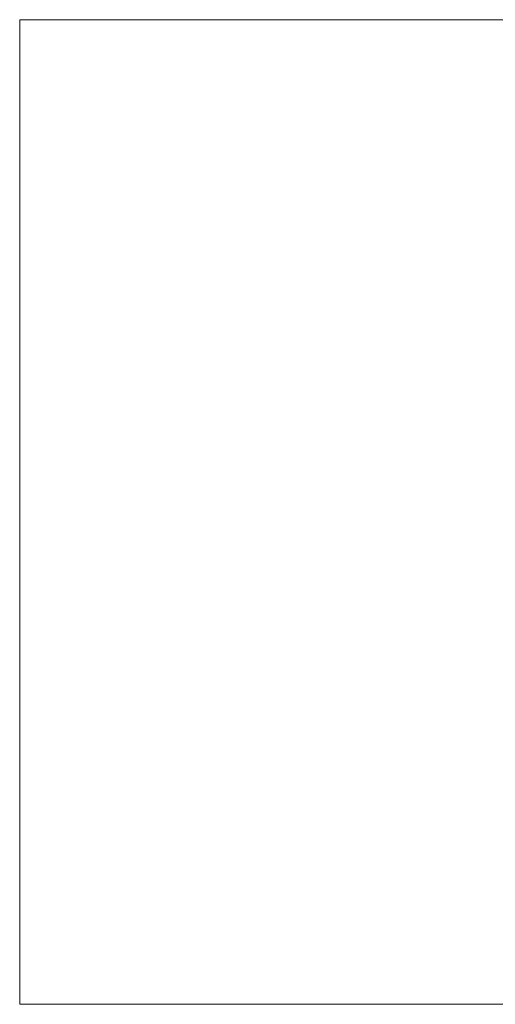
# Model space of a CAD drawing. Header units: millimetres. Extents: x -1219 to 1219, y -1219 to 1219.
# Tile 1 of 5: x -1219 to -42, y -1219 to 1219. Entities that reach past the tile are written whole.
import ezdxf

# ---------------------------------------------------------------- set-up
doc = ezdxf.new("R2010")
doc.units = ezdxf.units.MM
doc.layers.add('A-DOOR', color=31, linetype='Continuous')

msp = doc.modelspace()

# ---------------------------------------------------------------- meshes
at = {"layer": 'A-DOOR', "lineweight": 13}
mesh = msp.add_polyface(dxfattribs=at)
corners = [(-1219.2, 1219.2, -0.5), (-1219.2, -1219.2, -0.5), (1219.2, -1219.2, -0.5), (1219.2, 1219.2, -0.5)]
mesh.append_faces([[corners[k] for k in face] for face in [(0, 1, 2, 3)]])
mesh = msp.add_polyface(dxfattribs=at)
corners = [(1219.2, -1219.2, -40.5), (-1219.2, -1219.2, -40.5), (-1219.2, 1219.2, -40.5), (1219.2, 1219.2, -40.5)]
mesh.append_faces([[corners[k] for k in face] for face in [(0, 1, 2, 3)]])
mesh = msp.add_polyface(dxfattribs=at)
corners = [(1219.2, 1219.2, -0.5), (1219.2, 1219.2, -40.5), (-1219.2, 1219.2, -40.5), (-1219.2, 1219.2, -0.5)]
mesh.append_faces([[corners[k] for k in face] for face in [(0, 1, 2, 3)]])
mesh = msp.add_polyface(dxfattribs=at)
corners = [(-1219.2, 1219.2, -0.5), (-1219.2, 1219.2, -40.5), (-1219.2, -1219.2, -40.5), (-1219.2, -1219.2, -0.5)]
mesh.append_faces([[corners[k] for k in face] for face in [(0, 1, 2, 3)]])
mesh = msp.add_polyface(dxfattribs=at)
corners = [(-1219.2, -1219.2, -0.5), (-1219.2, -1219.2, -40.5), (1219.2, -1219.2, -40.5), (1219.2, -1219.2, -0.5)]
mesh.append_faces([[corners[k] for k in face] for face in [(0, 1, 2, 3)]])

doc.saveas('drawing.dxf')
